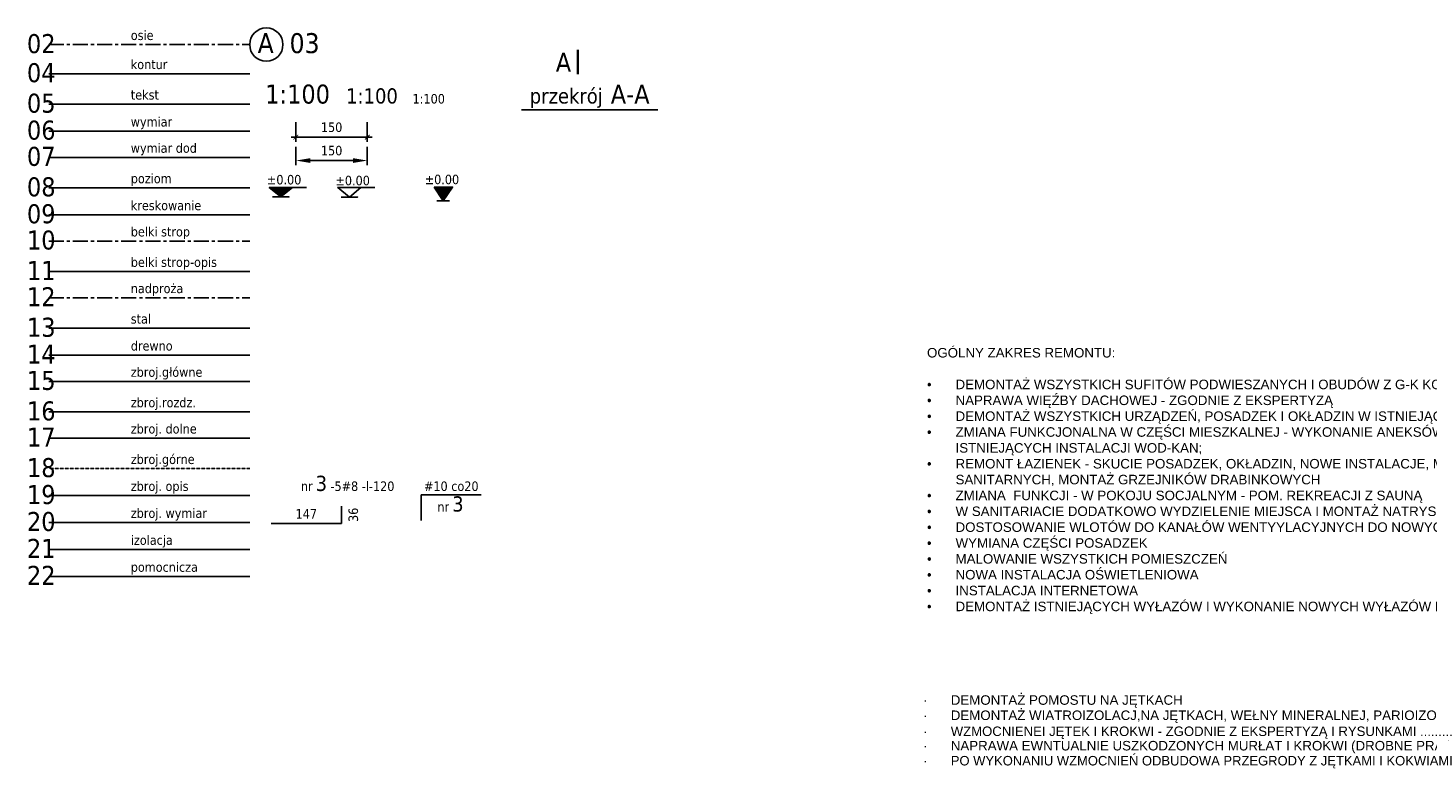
# Model space of a CAD drawing. Header units: millimetres. Extents: x 215282 to 249074, y 9058 to 27069.
# Tile 32 of 51: x 230173 to 233115, y 20368 to 21922. Entities that reach past the tile are written whole.
import ezdxf

# ---------------------------------------------------------------- set-up
doc = ezdxf.new("R2010")
doc.units = ezdxf.units.MM
doc.linetypes.add('CENTER', pattern=[50.8, 31.75, -6.35, 6.35, -6.35])
doc.linetypes.add('DASHED', pattern=[0.75, 0.5, -0.25])
for name, color, linetype in [('01-HM_podstawowa', 8, 'Continuous'), ('02-HM_osie', 8, 'CENTER'), ('03-HM_osie_opis', 8, 'Continuous'), ('04-HM_kontur', 4, 'Continuous'), ('05-HM_tekst', 2, 'Continuous'), ('06-HM_wymiar', 255, 'Continuous'), ('07-HM_wymiar_dod', 215, 'Continuous'), ('08-HM_poziom', 255, 'Continuous'), ('09-HM_kreskowanie', 9, 'Continuous'), ('10-HM_belki_strop', 200, 'CENTER'), ('11-HM_belki_strop_opis', 200, 'Continuous'), ('12-HM_nadproza', 5, 'CENTER'), ('13-HM_stal', 3, 'Continuous'), ('14-HM_drewno', 14, 'Continuous'), ('15-HM_zbroj_główne', 5, 'Continuous'), ('16-HM_zbroj_rozdz', 6, 'Continuous'), ('17-HM_zbroj_dolne', 5, 'Continuous'), ('18-HM_zbroj_górne', 5, 'DASHED'), ('19-HM_zbroj_opis', 40, 'Continuous'), ('20-HM_zbroj_wym', 40, 'Continuous'), ('21-HM_izolacja', 61, 'BATTING'), ('22-HM_pomocnicza', 7, 'Continuous'), ('A_OPIS', 7, 'Continuous')]:
    doc.layers.add(name, color=color, linetype=linetype)
doc.styles.add('ARIAL', font='arial.ttf')
doc.styles.add('HM_standard', font='tahoma.ttf')
doc.linetypes.add('BATTING', pattern='A,0.0001,-0.1,[134,ltypeshp.shx,S=0.1,R=0,X=-0.1,Y=0],-0.2,[134,ltypeshp.shx,S=0.1,R=180,X=0.1,Y=0],-0.1', length=0.4001)
doc.dimstyles.new('S100', dxfattribs={"dimscale": 10, "dimtxt": 2, "dimasz": 1, "dimexe": 1, "dimexo": 1, "dimgap": 1, "dimtad": 0, "dimdec": 1, "dimrnd": 0.5, "dimdsep": 46, "dimtxsty": 'HM_standard', "dimblk1": 'ARCHTICK', "dimblk2": 'ARCHTICK', "dimsah": 1, "dimcen": -3, "dimdle": 1, "dimclrt": 256, "dimadec": 0, "dimazin": 0, "dimtfac": 0.8, "dimtdec": 1, "dimtix": 1, "dimtmove": 2, "dimatfit": 3, "dimldrblk": 'ARCHTICK', "dimfxl": 1, "dimtvp": 1, "dimtolj": 1, "dimarcsym": 0})
doc.dimstyles.new('S100-Z', dxfattribs={"dimscale": 10, "dimtxt": 2, "dimasz": 0, "dimexe": 1, "dimexo": 1, "dimgap": 1, "dimtad": 0, "dimdec": 1, "dimrnd": 1, "dimdsep": 46, "dimtxsty": 'HM_standard', "dimblk1": 'ARCHTICK', "dimblk2": 'ARCHTICK', "dimsah": 1, "dimcen": -3, "dimdle": 1, "dimse1": 1, "dimse2": 1, "dimsd1": 1, "dimsd2": 1, "dimclrt": 256, "dimadec": 0, "dimazin": 0, "dimtfac": 0.8, "dimtdec": 1, "dimtix": 1, "dimtofl": 0, "dimtmove": 2, "dimatfit": 3, "dimldrblk": 'ARCHTICK', "dimfxl": 1, "dimtvp": 1, "dimtolj": 1, "dimarcsym": 0})

# ---------------------------------------------------------------- blocks, each defined once
blk = doc.blocks.new('_ARCHTICK')
at = {"color": 0, "linetype": 'ByBlock', "const_width": 0.15}
blk.add_lwpolyline([(-0.5, -0.5), (0.5, 0.5)], dxfattribs=at)
blk = doc.blocks.new('*D328')
at = {"layer": '06-HM_wymiar', "color": 0, "lineweight": -2, "transparency": 16777216}
for p, q in [((230736.4, 21724.3), (230736.4, 21682.6)), ((230886.4, 21724.3), (230886.4, 21682.6)), ((230726.4, 21692.6), (230896.4, 21692.6))]:
    blk.add_line(p, q, dxfattribs=at)
at = {"layer": 'Defpoints', "color": 0, "transparency": 16777216}
for p in [(230736.4, 21734.3), (230886.4, 21734.3), (230886.4, 21692.6)]:
    blk.add_point(p, dxfattribs=at)
at = {"layer": '06-HM_wymiar', "color": 0, "lineweight": -2, "ltscale": 3, "transparency": 16777216, "xscale": 10, "yscale": 10, "zscale": 10, "rotation": 180}
blk.add_blockref('_ARCHTICK', (230736.4, 21692.6), dxfattribs=at)
at = {"layer": '06-HM_wymiar', "color": 0, "lineweight": -2, "ltscale": 3, "transparency": 16777216, "xscale": 10, "yscale": 10, "zscale": 10}
blk.add_blockref('_ARCHTICK', (230886.4, 21692.6), dxfattribs=at)
at = {"layer": '06-HM_wymiar', "ltscale": 3, "transparency": 16777216, "insert": (230811.4, 21713.4), "char_height": 20, "attachment_point": 5, "style": 'HM_standard'}
blk.add_mtext('\\A1;150', dxfattribs=at)
blk = doc.blocks.new('*D329')
at = {"layer": '07-HM_wymiar_dod', "color": 0, "lineweight": -2, "transparency": 16777216}
for p, q in [((230736.4, 21672.6), (230736.4, 21633.5)), ((230886.4, 21672.6), (230886.4, 21633.5)), ((230766.4, 21643.5), (230856.4, 21643.5))]:
    blk.add_line(p, q, dxfattribs=at)
at = {"layer": '07-HM_wymiar_dod', "color": 0, "transparency": 16777216}
for points in [[(230766.4, 21648.5), (230766.4, 21638.5), (230736.4, 21643.5)], [(230856.4, 21648.5), (230856.4, 21638.5), (230886.4, 21643.5)]]:
    blk.add_solid(points, dxfattribs=at)
at = {"layer": 'Defpoints', "color": 0, "transparency": 16777216}
for p in [(230736.4, 21682.6), (230886.4, 21682.6), (230886.4, 21643.5)]:
    blk.add_point(p, dxfattribs=at)
at = {"layer": '07-HM_wymiar_dod', "transparency": 16777216, "insert": (230811.4, 21664.3), "char_height": 20, "attachment_point": 5, "style": 'HM_standard'}
blk.add_mtext('\\A1;150', dxfattribs=at)
blk = doc.blocks.new('*D330')
at = {"layer": 'Defpoints', "color": 0, "transparency": 16777216}
for p in [(230684.4, 20880.5), (230831.9, 20880.5), (230831.9, 20880.5)]:
    blk.add_point(p, dxfattribs=at)
at = {"layer": '20-HM_zbroj_wym', "ltscale": 3, "transparency": 16777216, "insert": (230758.2, 20900.6), "char_height": 20, "attachment_point": 5, "style": 'HM_standard'}
blk.add_mtext('\\A1;147', dxfattribs=at)
blk = doc.blocks.new('*D331')
at = {"layer": 'Defpoints', "color": 0, "transparency": 16777216}
for p in [(230831.9, 20916.6), (230877.9, 20916.6), (230831.9, 20880.5)]:
    blk.add_point(p, dxfattribs=at)
at = {"layer": '20-HM_zbroj_wym', "ltscale": 3, "transparency": 16777216, "insert": (230857.1, 20898.5), "char_height": 20, "attachment_point": 5, "rotation": 90, "style": 'HM_standard'}
blk.add_mtext('\\A1;36', dxfattribs=at)

msp = doc.modelspace()

# ---------------------------------------------------------------- hatches: boundary and pattern name
at = {"layer": '08-HM_poziom'}
h = msp.add_hatch(dxfattribs=at)
h.set_pattern_fill('ANSI37', color=256, scale=0.5, style=0)
h.set_pattern_definition([(45, (228410.403, 35128.7601), (-1.12253202, 1.12253202), []), (135, (228410.403, 35128.7601), (-1.12253202, -1.12253202), [])])
h.paths.add_polyline_path([(230728.96, 21587.15), (230680.31, 21587.15), (230704.63, 21566.89)])
h = msp.add_hatch(dxfattribs=at)
h.set_pattern_fill('ANSI37', color=256, scale=0.5, style=0)
h.set_pattern_definition([(45, (206852.0182, 18796.889), (-1.12253202, 1.12253202), []), (135, (206852.0182, 18796.889), (-1.12253202, -1.12253202), [])])
h.paths.add_polyline_path([(231046.05, 21558.58), (231065.46, 21587.71), (231026.64, 21587.71)])

# ---------------------------------------------------------------- linework, layer by layer
msp.add_circle((230674.21, 21887.25), 35)
at = {"layer": '01-HM_podstawowa'}
msp.add_line((231210.39, 21750.4), (231496.65, 21750.4), dxfattribs=at)
at = {"layer": '02-HM_osie'}
msp.add_line((230216.84, 21887.25), (230639.21, 21887.25), dxfattribs=at)
at = {"layer": '04-HM_kontur'}
msp.add_line((230216.84, 21826.12), (230639.21, 21826.12), dxfattribs=at)
at = {"layer": '05-HM_tekst'}
msp.add_line((230216.84, 21762.01), (230639.21, 21762.01), dxfattribs=at)
at = {"layer": '06-HM_wymiar'}
msp.add_line((230216.84, 21705.35), (230639.21, 21705.35), dxfattribs=at)
at = {"layer": '07-HM_wymiar_dod'}
msp.add_line((230216.84, 21650.19), (230639.21, 21650.19), dxfattribs=at)
at = {"layer": '08-HM_poziom'}
for p, q in [((230216.84, 21586.08), (230639.21, 21586.08)), ((231032.69, 21558.58), (231059.41, 21558.58))]:
    msp.add_line(p, q, dxfattribs=at)
for points in [[(230758.26, 21587.15), (230680.31, 21587.15), (230704.63, 21566.89), (230728.96, 21587.15), (230704.63, 21566.89), (230722.08, 21566.89), (230687.19, 21566.89)], [(230902.27, 21586.95), (230824.32, 21586.95), (230848.65, 21566.69), (230872.97, 21586.95), (230848.65, 21566.69), (230866.09, 21566.69), (230831.2, 21566.69)]]:
    msp.add_lwpolyline(points, dxfattribs=at)
msp.add_lwpolyline([(231026.64, 21587.71), (231065.46, 21587.71), (231046.05, 21558.58), (231046.05, 21558.58)], close=True, dxfattribs=at)
at = {"layer": '09-HM_kreskowanie'}
msp.add_line((230216.84, 21529.42), (230639.21, 21529.42), dxfattribs=at)
at = {"layer": '10-HM_belki_strop'}
msp.add_line((230216.84, 21474.26), (230639.21, 21474.26), dxfattribs=at)
at = {"layer": '11-HM_belki_strop_opis'}
msp.add_line((230216.84, 21410.15), (230639.21, 21410.15), dxfattribs=at)
at = {"layer": '12-HM_nadproza'}
msp.add_line((230216.84, 21354.99), (230639.21, 21354.99), dxfattribs=at)
at = {"layer": '13-HM_stal'}
msp.add_line((230216.84, 21290.88), (230639.21, 21290.88), dxfattribs=at)
at = {"layer": '14-HM_drewno'}
msp.add_line((230216.84, 21234.22), (230639.21, 21234.22), dxfattribs=at)
at = {"layer": '15-HM_zbroj_główne'}
for p, q in [((230216.84, 21179.06), (230639.21, 21179.06)), ((230831.92, 20880.54), (230831.92, 20916.56)), ((230684.44, 20880.54), (230831.92, 20880.54))]:
    msp.add_line(p, q, dxfattribs=at)
at = {"layer": '16-HM_zbroj_rozdz'}
msp.add_line((230216.84, 21114.95), (230639.21, 21114.95), dxfattribs=at)
at = {"layer": '17-HM_zbroj_dolne'}
msp.add_line((230216.84, 21059.78), (230639.21, 21059.78), dxfattribs=at)
at = {"layer": '18-HM_zbroj_górne'}
msp.add_line((230216.84, 20995.67), (230639.21, 20995.67), dxfattribs=at)
at = {"layer": '19-HM_zbroj_opis'}
for p, q in [((230216.84, 20939.02), (230639.21, 20939.02)), ((230999.26, 20940.69), (231125.78, 20940.69)), ((230999.26, 20940.69), (230999.26, 20886.88))]:
    msp.add_line(p, q, dxfattribs=at)
at = {"layer": '20-HM_zbroj_wym'}
msp.add_line((230216.84, 20882.36), (230639.21, 20882.36), dxfattribs=at)
at = {"layer": '21-HM_izolacja', "ltscale": 25}
msp.add_line((230216.84, 20825.71), (230639.21, 20825.71), dxfattribs=at)
at = {"layer": '22-HM_pomocnicza', "ltscale": 25}
msp.add_line((230216.84, 20769.05), (230639.21, 20769.05), dxfattribs=at)

# ---------------------------------------------------------------- texts
at = {"layer": '02-HM_osie', "style": 'HM_standard'}
msp.add_text('osie', height=20, dxfattribs=at).set_placement((230389.37, 21896.93))
at = {"layer": '03-HM_osie_opis', "style": 'HM_standard'}
for s, height, p in [('02', 40, (230171.19, 21869.39)), ('A', 42, (230655.92, 21869.39)), ('03', 42, (230723.04, 21869.39))]:
    msp.add_text(s, height=height, dxfattribs=at).set_placement(p)
at = {"layer": '04-HM_kontur', "style": 'HM_standard'}
for s, height, p in [('04', 40, (230171.19, 21808.27)), ('kontur', 20, (230389.37, 21835.8))]:
    msp.add_text(s, height=height, dxfattribs=at).set_placement(p)
at = {"layer": '05-HM_tekst', "style": 'HM_standard'}
for s, height, p in [('A', 40, (231282.49, 21830.21)), ('l', 50, (231320.46, 21824.8)), ('1:100', 40, (230671.92, 21763.27)), ('przekrój', 32, (231227.69, 21763.37)), ('A-A', 40, (231397.99, 21763.27)), ('05', 40, (230171.19, 21744.16)), ('tekst', 20, (230389.37, 21771.69)), ('1:100', 32, (230841.81, 21763.37)), ('1:100', 20, (230981.45, 21763.37))]:
    msp.add_text(s, height=height, dxfattribs=at).set_placement(p)
at = {"layer": '06-HM_wymiar', "style": 'HM_standard'}
for s, height, p in [('06', 40, (230171.19, 21687.5)), ('wymiar', 20, (230389.37, 21715.03))]:
    msp.add_text(s, height=height, dxfattribs=at).set_placement(p)
at = {"layer": '07-HM_wymiar_dod', "style": 'HM_standard'}
for s, height, p in [('07', 40, (230171.19, 21632.34)), ('wymiar dod', 20, (230389.37, 21659.87))]:
    msp.add_text(s, height=height, dxfattribs=at).set_placement(p)
at = {"layer": '08-HM_poziom', "style": 'HM_standard'}
for s, height, p in [('08', 40, (230171.19, 21568.23)), ('poziom', 20, (230389.37, 21595.76)), ('%%p0.00', 20, (230675.48, 21593.24)), ('%%p0.00', 20, (230819.49, 21591.53)), ('%%p0.00', 20, (231007.09, 21593.8))]:
    msp.add_text(s, height=height, dxfattribs=at).set_placement(p)
at = {"layer": '09-HM_kreskowanie', "style": 'HM_standard'}
for s, height, p in [('09', 40, (230171.19, 21511.57)), ('kreskowanie', 20, (230389.37, 21539.1))]:
    msp.add_text(s, height=height, dxfattribs=at).set_placement(p)
at = {"layer": '10-HM_belki_strop', "style": 'HM_standard'}
for s, height, p in [('10', 40, (230171.19, 21456.41)), ('belki strop', 20, (230389.37, 21483.94))]:
    msp.add_text(s, height=height, dxfattribs=at).set_placement(p)
at = {"layer": '11-HM_belki_strop_opis', "style": 'HM_standard'}
for s, height, p in [('11', 40, (230171.19, 21392.3)), ('belki strop-opis', 20, (230389.37, 21419.83))]:
    msp.add_text(s, height=height, dxfattribs=at).set_placement(p)
at = {"layer": '12-HM_nadproza', "style": 'HM_standard'}
for s, height, p in [('nadproża', 20, (230389.37, 21364.67)), ('12', 40, (230171.19, 21337.13))]:
    msp.add_text(s, height=height, dxfattribs=at).set_placement(p)
at = {"layer": '13-HM_stal', "style": 'HM_standard'}
for s, height, p in [('13', 40, (230171.19, 21273.02)), ('stal', 20, (230389.37, 21300.56))]:
    msp.add_text(s, height=height, dxfattribs=at).set_placement(p)
at = {"layer": '14-HM_drewno', "style": 'HM_standard'}
for s, height, p in [('14', 40, (230171.19, 21216.37)), ('drewno', 20, (230389.37, 21243.9))]:
    msp.add_text(s, height=height, dxfattribs=at).set_placement(p)
at = {"layer": '15-HM_zbroj_główne', "style": 'HM_standard'}
for s, height, p in [('zbroj.główne', 20, (230389.37, 21188.74)), ('15', 40, (230171.19, 21161.2))]:
    msp.add_text(s, height=height, dxfattribs=at).set_placement(p)
at = {"layer": '16-HM_zbroj_rozdz', "style": 'HM_standard'}
for s, height, p in [('16', 40, (230171.19, 21097.09)), ('zbroj.rozdz.', 20, (230389.37, 21124.63))]:
    msp.add_text(s, height=height, dxfattribs=at).set_placement(p)
at = {"layer": '17-HM_zbroj_dolne', "style": 'HM_standard'}
for s, height, p in [('17', 40, (230171.19, 21041.93)), ('zbroj. dolne', 20, (230389.37, 21069.46))]:
    msp.add_text(s, height=height, dxfattribs=at).set_placement(p)
at = {"layer": '18-HM_zbroj_górne', "style": 'HM_standard'}
for s, height, p in [('18', 40, (230171.19, 20977.82)), ('zbroj.górne', 20, (230389.37, 21005.35))]:
    msp.add_text(s, height=height, dxfattribs=at).set_placement(p)
at = {"layer": '19-HM_zbroj_opis', "style": 'HM_standard'}
for s, height, p in [('3', 32, (230777.81, 20948.7)), ('19', 40, (230171.19, 20921.17)), ('zbroj. opis', 20, (230389.37, 20948.7)), ('nr     -5#8 -l-120', 20, (230746.78, 20948.7)), ('#10 co20', 20, (231005.5, 20948.7)), ('nr', 20, (231033.71, 20905.4)), ('3', 32, (231064.74, 20905.4))]:
    msp.add_text(s, height=height, dxfattribs=at).set_placement(p)
at = {"layer": '20-HM_zbroj_wym', "style": 'HM_standard'}
for s, height, p in [('20', 40, (230171.19, 20864.51)), ('zbroj. wymiar', 20, (230389.37, 20892.04))]:
    msp.add_text(s, height=height, dxfattribs=at).set_placement(p)
at = {"layer": '21-HM_izolacja', "style": 'HM_standard'}
for s, height, p in [('21', 40, (230171.19, 20807.86)), ('izolacja', 20, (230389.37, 20835.39))]:
    msp.add_text(s, height=height, dxfattribs=at).set_placement(p)
at = {"layer": '22-HM_pomocnicza', "style": 'HM_standard'}
for s, height, p in [('pomocnicza', 20, (230389.37, 20778.73)), ('22', 40, (230171.19, 20751.2))]:
    msp.add_text(s, height=height, dxfattribs=at).set_placement(p)
at = {"layer": 'A_OPIS', "style": 'ARIAL'}
for s, p in [('·', (232054.66, 20499.06)), ('DEMONTAŻ POMOSTU NA JĘTKACH', (232112.5, 20499.06)), ('·', (232054.66, 20467.06)), ('DEMONTAŻ WIATROIZOLACJ,NA JĘTKACH, WEŁNY MINERALNEJ, PARIOIZOLACJI I STRYOPIANU', (232112.5, 20467.06)), ('WZMOCNIENEI JĘTEK I KROKWI - ZGODNIE Z EKSPERTYZĄ I RYSUNKAMI .........', (232112.5, 20433.37)), ('·', (232054.66, 20433.37)), ('NAPRAWA EWNTUALNIE USZKODZONYCH MURŁAT I KROKWI (DROBNE PRACE NAPRAWCZE - CA. 20MB KROKWI I 10MBMURŁAT) ', (232112.5, 20403.05)), ('·', (232054.66, 20403.05)), ('PO WYKONANIU WZMOCNIEŃ ODBUDOWA PRZEGRODY Z JĘTKAMI I KOKWIAMI ', (232112.5, 20371.47)), ('·', (232054.66, 20371.47))]:
    msp.add_text(s, height=20, dxfattribs=at).set_placement(p)
at = {"layer": 'A_OPIS', "insert": (232062.57, 21249.35), "char_height": 20, "width": 1689.027, "attachment_point": 1, "style": 'ARIAL'}
msp.add_mtext('OGÓLNY ZAKRES REMONTU:\\P\\P\\pxi-3,l3,t3;{\\fSymbol|b0|i0|c2|p18;·^I}DEMONTAŻ WSZYSTKICH SUFITÓW PODWIESZANYCH I OBUDÓW Z G-K KONSTRUKCJI DACHU\\P{\\fSymbol|b0|i0|c2|p18;·^I}NAPRAWA WIĘŹBY DACHOWEJ - ZGODNIE Z EKSPERTYZĄ\\P{\\fSymbol|b0|i0|c2|p18;·^I}DEMONTAŻ WSZYSTKICH URZĄDZEŃ, POSADZEK I OKŁADZIN W ISTNIEJĄCYCH SANITARIATACH\\P{\\fSymbol|b0|i0|c2|p18;·^I}ZMIANA FUNKCJONALNA W CZĘŚCI MIESZKALNEJ - WYKONANIE ANEKSÓW KUCHENNYCH Z WYKORZYSTANIEM ISTNIEJĄCYCH INSTALACJI WOD-KAN;\\P{\\fSymbol|b0|i0|c2|p18;·^I}REMONT ŁAZIENEK - SKUCIE POSADZEK, OKŁADZIN, NOWE INSTALACJE, MONTAŻ NOWYCH PRZYBORÓW SANITARNYCH, MONTAŻ GRZEJNIKÓW DRABINKOWYCH\\P{\\fSymbol|b0|i0|c2|p18;·^I}ZMIANA  FUNKCJI - W POKOJU SOCJALNYM - POM. REKREACJI Z SAUNĄ\\P{\\fSymbol|b0|i0|c2|p18;·^I}W SANITARIACIE DODATKOWO WYDZIELENIE MIEJSCA I MONTAŻ NATRYSKU\\P{\\fSymbol|b0|i0|c2|p18;·^I}DOSTOSOWANIE WLOTÓW DO KANAŁÓW WENTYYLACYJNYCH DO NOWYCH FUNKCJI\\P{\\fSymbol|b0|i0|c2|p18;·^I}WYMIANA CZĘŚCI POSADZEK\\P{\\fSymbol|b0|i0|c2|p18;·^I}MALOWANIE WSZYSTKICH POMIESZCZEŃ\\P{\\fSymbol|b0|i0|c2|p18;·^I}NOWA INSTALACJA OŚWIETLENIOWA\\P{\\fSymbol|b0|i0|c2|p18;·^I}INSTALACJA INTERNETOWA\\P{\\fSymbol|b0|i0|c2|p18;·^I}DEMONTAŻ ISTNIEJĄCYCH WYŁAZÓW I WYKONANIE NOWYCH WYŁAZÓW NA STRYCH - DOSTĘPNYCH Z KOMUNIKACJI', dxfattribs=at)

# ---------------------------------------------------------------- dimensions: what is measured, and where the dimension line sits
at = {"layer": '06-HM_wymiar'}
dim = msp.add_linear_dim(base=(230886.42, 21692.59), p1=(230736.42, 21734.27), p2=(230886.42, 21734.27), dimstyle='S100', dxfattribs=at)
dim.commit()
dim.dimension.update_dxf_attribs({"geometry": '*D328', "text_midpoint": (230811.42, 21713.41)})
at = {"layer": '07-HM_wymiar_dod'}
dim = msp.add_linear_dim(base=(230886.42, 21643.51), p1=(230736.42, 21682.59), p2=(230886.42, 21682.59), dimstyle='S100', override={"dimasz": 3}, dxfattribs=at)
dim.commit()
dim.dimension.update_dxf_attribs({"geometry": '*D329', "text_midpoint": (230811.42, 21664.33)})
at = {"layer": '20-HM_zbroj_wym'}
dim = msp.add_linear_dim(base=(230831.92, 20880.54), p1=(230684.44, 20880.54), p2=(230831.92, 20880.54), dimstyle='S100-Z', dxfattribs=at)
dim.commit()
dim.dimension.update_dxf_attribs({"geometry": '*D330', "text_midpoint": (230758.18, 20900.6)})
dim = msp.add_linear_dim(base=(230877.92, 20916.56), p1=(230831.92, 20880.54), p2=(230831.92, 20916.56), angle=90, dimstyle='S100-Z', dxfattribs=at)
dim.commit()
dim.dimension.update_dxf_attribs({"geometry": '*D331', "text_midpoint": (230857.09, 20898.55)})

doc.saveas('drawing.dxf')
